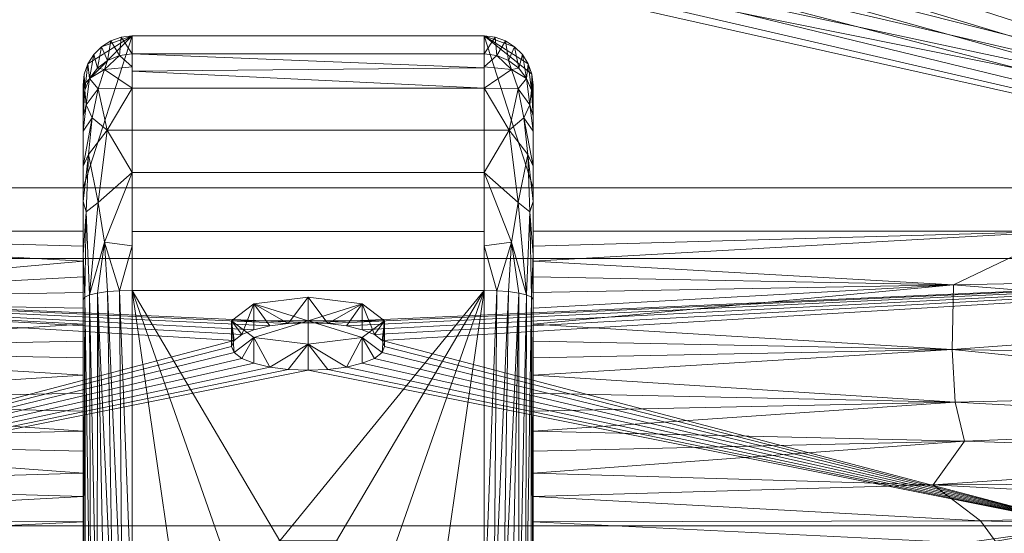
# Model space of a CAD drawing. Header units: millimetres. Extents: x -274 to 274, y -459 to -1.
# Tile 12 of 15: x -47 to 114, y -180 to -96. Entities that reach past the tile are written whole.
import ezdxf

# ---------------------------------------------------------------- set-up
doc = ezdxf.new("R2010")
doc.units = ezdxf.units.MM
doc.layers.add('M-520-M_DRAINAGE_FW', color=2, linetype='Continuous', lineweight=30)

# ---------------------------------------------------------------- blocks, each defined once
blk = doc.blocks.new('CCASF417-1010410F0 - Acacia E Semi insert basin 1-hole-3656-3D View 1')
at = {"layer": 'M-520-M_DRAINAGE_FW', "lineweight": 9}
mesh = blk.add_polyface(dxfattribs=at)
corners = [(268.5, -12, 59.99), (266.89, -8.11, 59.99), (263, -6.5, 59.99), (-263.02, -6.5, 59.99), (-266.9, -8.1, 59.99), (-268.5, -11.98, 59.99), (-268.5, -411, 59.99), (-262.81, -432.25, 59.99), (-247.25, -447.81, 59.99), (-226, -453.5, 59.99), (226, -453.5, 59.99), (247.25, -447.81, 59.99), (262.81, -432.25, 59.99), (268.5, -411, 59.99), (-235.44, -135.34, 59.99), (235.44, -135.34, 59.99), (241.9, -136.19, 59.99), (247.92, -138.68, 59.99), (253.1, -142.65, 59.99), (257.08, -147.83, 59.99), (259.58, -153.87, 59.99), (260.44, -160.34, 59.99), (260.44, -385.92, 59.99), (259.41, -394.34, 59.99), (256.38, -402.26, 59.99), (251.55, -409.23, 59.99), (245.17, -414.82, 59.99), (237.64, -418.72, 59.99), (229.4, -420.7, 59.99), (153.11, -427.92, 59.99), (76.61, -432.26, 59.99), (0, -433.71, 59.99), (-76.61, -432.26, 59.99), (-153.11, -427.92, 59.99), (-229.4, -420.7, 59.99), (-239.22, -418.09, 59.99), (-247.89, -412.77, 59.99), (-254.66, -405.18, 59.99), (-258.96, -395.97, 59.99), (-260.44, -385.92, 59.99), (-260.44, -160.34, 59.99), (-259.58, -153.87, 59.99), (-257.08, -147.83, 59.99), (-253.1, -142.65, 59.99), (-247.92, -138.68, 59.99), (-241.9, -136.19, 59.99), (0, -47.5, 59.99), (4.53, -48.1, 59.99), (8.75, -49.84, 59.99), (12.37, -52.63, 59.99), (15.16, -56.25, 59.99), (16.9, -60.47, 59.99), (17.5, -65, 59.99), (16.9, -69.53, 59.99), (15.16, -73.75, 59.99), (12.37, -77.37, 59.99), (8.75, -80.16, 59.99), (4.53, -81.9, 59.99), (0, -82.5, 59.99), (-4.53, -81.9, 59.99), (-8.75, -80.16, 59.99), (-12.37, -77.37, 59.99), (-15.16, -73.75, 59.99), (-16.9, -69.53, 59.99), (-17.5, -65, 59.99), (-16.9, -60.47, 59.99), (-15.16, -56.25, 59.99), (-12.37, -52.63, 59.99), (-8.75, -49.84, 59.99), (-4.53, -48.1, 59.99)]
mesh.append_faces([[corners[k] for k in face] for face in [(2, 0, 1)]], dxfattribs={"vtx0": -1})
mesh.append_faces([[corners[k] for k in face] for face in [(33, 9, 32), (63, 14, 62), (44, 5, 43), (23, 13, 22), (56, 15, 55), (51, 2, 50)]], dxfattribs={"vtx0": -1, "vtx1": -1})
mesh.append_faces([[corners[k] for k in face] for face in [(6, 38, 39), (6, 39, 40, 5), (3, 64, 65), (3, 65, 66), (14, 59, 60), (3, 69, 46), (12, 26, 27, 11), (13, 24, 25), (15, 53, 54)]], dxfattribs={"vtx0": -1, "vtx2": -1})
mesh.append_faces([[corners[k] for k in face] for face in [(14, 63, 64, 3), (2, 51, 52, 15)]], dxfattribs={"vtx0": -1, "vtx2": -1, "vtx3": -1})
mesh.append_faces([[corners[k] for k in face] for face in [(37, 38, 6), (41, 42, 5), (40, 41, 5), (33, 34, 9), (42, 43, 5), (44, 45, 5), (45, 14, 5), (60, 61, 14), (68, 69, 3), (67, 68, 3), (66, 67, 3), (61, 62, 14), (29, 30, 10), (30, 31, 10), (27, 28, 11), (23, 24, 13), (18, 19, 0), (20, 21, 0), (19, 20, 0), (57, 58, 15), (54, 55, 15), (49, 50, 2), (48, 49, 2), (47, 48, 2), (52, 53, 15), (16, 17, 0), (56, 57, 15), (17, 18, 0)]], dxfattribs={"vtx1": -1, "vtx2": -1})
mesh.append_faces([[corners[k] for k in face] for face in [(15, 16, 0, 2)]], dxfattribs={"vtx1": -1, "vtx2": -1, "vtx3": -1})
mesh.append_faces([[corners[k] for k in face] for face in [(36, 37, 6, 7), (8, 9, 34, 35), (31, 32, 9, 10), (35, 36, 7, 8), (58, 59, 14, 15), (28, 29, 10, 11), (25, 26, 12, 13), (21, 22, 13, 0), (46, 47, 2, 3)]], dxfattribs={"vtx1": -1, "vtx3": -1})
mesh.append_faces([[corners[k] for k in face] for face in [(3, 4, 5, 14)]], dxfattribs={"vtx2": -1, "vtx3": -1})
mesh = blk.add_polyface(dxfattribs=at)
corners = [(263, -7.81), (265.97, -9.03), (267.19, -12), (267.19, -411), (261.68, -431.6), (246.6, -446.68), (226, -452.19), (-226, -452.19), (-246.6, -446.68), (-261.68, -431.6), (-267.19, -411), (-267.19, -11.98), (-265.97, -9.03), (-263.02, -7.81), (-239, -350.49), (-237.04, -366.34), (-231.26, -381.24), (-222.03, -394.28), (-209.89, -404.68), (-195.59, -411.8), (-179.98, -415.21), (-60.07, -422.58), (60.07, -422.58), (179.98, -415.21), (195.59, -411.8), (209.89, -404.68), (222.03, -394.28), (231.26, -381.24), (237.04, -366.34), (239, -350.49), (239, -195.9), (236.79, -179.07), (230.29, -163.4), (219.96, -149.93), (206.5, -139.6), (190.82, -133.11), (174, -130.9), (36.74, -130.9), (36.74, -123.79), (212.71, -123.79), (212.97, -123.76), (213.21, -123.66), (213.42, -123.5), (213.58, -123.29), (213.68, -123.05), (213.71, -122.79), (213.71, -58.79), (212.89, -51.8), (210.46, -45.2), (206.56, -39.34), (201.4, -34.56), (195.27, -31.11), (188.5, -29.18), (94.55, -17.83), (0, -14.04), (-94.55, -17.83), (-188.5, -29.18), (-195.27, -31.11), (-201.4, -34.56), (-206.56, -39.34), (-210.46, -45.2), (-212.89, -51.8), (-213.71, -58.79), (-213.71, -122.79), (-213.68, -123.05), (-213.58, -123.29), (-213.42, -123.5), (-213.21, -123.66), (-212.97, -123.76), (-212.71, -123.79), (-36.74, -123.79), (-36.74, -130.9), (-174, -130.9), (-190.82, -133.11), (-206.5, -139.6), (-219.96, -149.93), (-230.29, -163.4), (-236.79, -179.07), (-239, -195.9)]
mesh.append_faces([[corners[k] for k in face] for face in [(72, 69, 70, 71)]], dxfattribs={"vtx0": -1})
mesh.append_faces([[corners[k] for k in face] for face in [(58, 13, 57), (61, 11, 60), (78, 11, 77), (17, 10, 16), (73, 69, 72), (53, 0, 52), (50, 0, 49)]], dxfattribs={"vtx0": -1, "vtx1": -1})
mesh.append_faces([[corners[k] for k in face] for face in [(11, 61, 62), (75, 64, 65), (74, 68, 69, 73), (13, 54, 55), (18, 7, 8, 17), (10, 15, 16), (7, 21, 22), (39, 35, 36), (2, 46, 47), (33, 44, 45, 32), (33, 43, 44), (54, 13, 0)]], dxfattribs={"vtx0": -1, "vtx2": -1})
mesh.append_faces([[corners[k] for k in face] for face in [(11, 62, 63, 76)]], dxfattribs={"vtx0": -1, "vtx2": -1, "vtx3": -1})
mesh.append_faces([[corners[k] for k in face] for face in [(66, 67, 75), (65, 66, 75), (58, 59, 13), (56, 57, 13), (55, 56, 13), (59, 60, 13), (76, 77, 11), (14, 15, 10), (9, 10, 17, 8), (20, 21, 7), (19, 20, 7), (18, 19, 7), (53, 54, 0), (51, 52, 0), (50, 51, 0), (47, 48, 2), (40, 41, 34), (42, 43, 33), (24, 25, 6), (23, 24, 6), (31, 32, 2), (29, 30, 3), (28, 29, 3), (4, 5, 26), (27, 28, 3)]], dxfattribs={"vtx1": -1, "vtx2": -1})
mesh.append_faces([[corners[k] for k in face] for face in [(48, 49, 0, 2), (45, 46, 2, 32)]], dxfattribs={"vtx1": -1, "vtx2": -1, "vtx3": -1})
mesh.append_faces([[corners[k] for k in face] for face in [(63, 64, 75, 76), (67, 68, 74, 75), (78, 14, 10, 11), (41, 42, 33, 34), (39, 40, 34, 35), (22, 23, 6, 7), (25, 26, 5, 6), (30, 31, 2, 3), (26, 27, 3, 4)]], dxfattribs={"vtx1": -1, "vtx3": -1})
mesh.append_faces([[corners[k] for k in face] for face in [(0, 1, 2)]], dxfattribs={"vtx2": -1})
mesh.append_faces([[corners[k] for k in face] for face in [(11, 12, 13, 60)]], dxfattribs={"vtx2": -1, "vtx3": -1})
mesh.append_faces([[corners[k] for k in face] for face in [(36, 37, 38, 39)]], dxfattribs={"vtx3": -1})
mesh = blk.add_polyface(dxfattribs=at)
corners = [(213.71, -58.79, 49.99), (213.71, -122.79, 49.99), (213.68, -123.05, 49.99), (213.58, -123.29, 49.99), (213.42, -123.5, 49.99), (213.21, -123.66, 49.99), (212.97, -123.76, 49.99), (212.71, -123.79, 49.99), (-212.71, -123.79, 49.99), (-212.97, -123.76, 49.99), (-213.21, -123.66, 49.99), (-213.42, -123.5, 49.99), (-213.58, -123.29, 49.99), (-213.68, -123.05, 49.99), (-213.71, -122.79, 49.99), (-213.71, -58.79, 49.99), (-212.89, -51.8, 49.99), (-210.46, -45.2, 49.99), (-206.56, -39.34, 49.99), (-201.4, -34.56, 49.99), (-195.27, -31.11, 49.99), (-188.5, -29.18, 49.99), (-94.55, -17.83, 49.99), (0, -14.04, 49.99), (94.55, -17.83, 49.99), (188.5, -29.18, 49.99), (195.27, -31.11, 49.99), (201.4, -34.56, 49.99), (206.56, -39.34, 49.99), (210.46, -45.2, 49.99), (212.89, -51.8, 49.99), (0, -82.5, 49.99), (4.53, -81.9, 49.99), (8.75, -80.16, 49.99), (12.37, -77.37, 49.99), (15.16, -73.75, 49.99), (16.9, -69.53, 49.99), (17.5, -65, 49.99), (16.9, -60.47, 49.99), (15.16, -56.25, 49.99), (12.37, -52.63, 49.99), (8.75, -49.84, 49.99), (4.53, -48.1, 49.99), (0, -47.5, 49.99), (-4.53, -48.1, 49.99), (-8.75, -49.84, 49.99), (-12.37, -52.63, 49.99), (-15.16, -56.25, 49.99), (-16.9, -60.47, 49.99), (-17.5, -65, 49.99), (-16.9, -69.53, 49.99), (-15.16, -73.75, 49.99), (-12.37, -77.37, 49.99), (-8.75, -80.16, 49.99), (-4.53, -81.9, 49.99)]
mesh.append_faces([[corners[k] for k in face] for face in [(14, 11, 12, 13)]], dxfattribs={"vtx0": -1})
mesh.append_faces([[corners[k] for k in face] for face in [(33, 7, 32), (35, 7, 34), (50, 22, 49), (42, 23, 41), (48, 22, 47)]], dxfattribs={"vtx0": -1, "vtx1": -1})
mesh.append_faces([[corners[k] for k in face] for face in [(14, 10, 11), (8, 53, 54), (8, 54, 31), (8, 51, 52), (8, 52, 53), (24, 37, 38), (24, 38, 39), (23, 45, 46, 22), (8, 21, 22), (23, 44, 45), (15, 20, 21), (23, 43, 44)]], dxfattribs={"vtx0": -1, "vtx2": -1})
mesh.append_faces([[corners[k] for k in face] for face in [(8, 14, 15, 21), (22, 50, 51, 8)]], dxfattribs={"vtx0": -1, "vtx2": -1, "vtx3": -1})
mesh.append_faces([[corners[k] for k in face] for face in [(1, 3, 4, 5), (1, 5, 6, 7), (15, 18, 19, 20)]], dxfattribs={"vtx0": -1, "vtx3": -1})
mesh.append_faces([[corners[k] for k in face] for face in [(36, 37, 24), (33, 34, 7), (9, 10, 14, 8), (39, 40, 24), (27, 28, 0, 26), (24, 25, 7), (25, 26, 0), (42, 43, 23), (46, 47, 22), (48, 49, 22)]], dxfattribs={"vtx1": -1, "vtx2": -1})
mesh.append_faces([[corners[k] for k in face] for face in [(0, 1, 7, 25), (35, 36, 24, 7)]], dxfattribs={"vtx1": -1, "vtx2": -1, "vtx3": -1})
mesh.append_faces([[corners[k] for k in face] for face in [(31, 32, 7, 8), (40, 41, 23, 24)]], dxfattribs={"vtx1": -1, "vtx3": -1})
mesh.append_faces([[corners[k] for k in face] for face in [(1, 2, 3), (29, 30, 0, 28)]], dxfattribs={"vtx2": -1})
mesh.append_faces([[corners[k] for k in face] for face in [(15, 16, 17, 18)]], dxfattribs={"vtx3": -1})
mesh = blk.add_polyface(dxfattribs=at)
corners = [(-28.74, -101.93, -63.38), (-30.81, -102.21, -63.36), (-32.74, -103, -63.33), (-34.4, -104.27, -63.27), (-35.67, -105.93, -63.19), (-36.47, -107.86, -63.1), (-36.74, -109.93, -63.01), (-36.74, -107.02), (-36.54, -105.24), (-35.95, -103.54), (-34.99, -102.03), (-33.73, -100.76), (-32.21, -99.8), (-30.52, -99.21), (-28.74, -99.01)]
mesh.append_faces([[corners[k] for k in face] for face in [(6, 8, 5), (3, 11, 2), (11, 3, 10)]], dxfattribs={"vtx0": -1, "vtx1": -1})
mesh.append_faces([[corners[k] for k in face] for face in [(5, 8, 9), (4, 9, 10), (9, 4, 5), (10, 3, 4), (2, 11, 12), (12, 1, 2)]], dxfattribs={"vtx0": -1, "vtx2": -1})
mesh.append_faces([[corners[k] for k in face] for face in [(7, 8, 6), (14, 0, 13)]], dxfattribs={"vtx1": -1})
mesh.append_faces([[corners[k] for k in face] for face in [(12, 13, 1), (0, 1, 13)]], dxfattribs={"vtx1": -1, "vtx2": -1})
mesh = blk.add_polyface(dxfattribs=at)
corners = [(-36.74, -123.79), (36.74, -123.79), (36.74, -107.02), (36.54, -105.24), (35.95, -103.54), (34.99, -102.03), (33.73, -100.76), (32.21, -99.8), (30.52, -99.21), (28.74, -99.01), (-28.74, -99.01), (-30.52, -99.21), (-32.21, -99.8), (-33.73, -100.76), (-34.99, -102.03), (-35.95, -103.54), (-36.54, -105.24), (-36.74, -107.02)]
mesh.append_faces([[corners[k] for k in face] for face in [(10, 17, 0)]], dxfattribs={"vtx0": -1, "vtx2": -1})
mesh.append_faces([[corners[k] for k in face] for face in [(10, 13, 14, 15), (10, 15, 16, 17)]], dxfattribs={"vtx0": -1, "vtx3": -1})
mesh.append_faces([[corners[k] for k in face] for face in [(5, 6, 9, 4), (2, 3, 9, 1), (3, 4, 9)]], dxfattribs={"vtx1": -1, "vtx2": -1})
mesh.append_faces([[corners[k] for k in face] for face in [(9, 10, 0, 1)]], dxfattribs={"vtx1": -1, "vtx3": -1})
mesh.append_faces([[corners[k] for k in face] for face in [(7, 8, 9, 6)]], dxfattribs={"vtx2": -1})
mesh.append_faces([[corners[k] for k in face] for face in [(10, 11, 12, 13)]], dxfattribs={"vtx3": -1})
mesh = blk.add_polyface(dxfattribs=at)
corners = [(28.74, -101.93, -63.38), (-28.74, -101.93, -63.38), (-28.74, -99.01), (28.74, -99.01)]
mesh.append_faces([[corners[k] for k in face] for face in [(3, 0, 1, 2)]])
mesh = blk.add_polyface(dxfattribs=at)
corners = [(36.74, -109.93, -63.01), (36.47, -107.86, -63.1), (35.67, -105.93, -63.19), (34.4, -104.27, -63.27), (32.74, -103, -63.33), (30.81, -102.21, -63.36), (28.74, -101.93, -63.38), (28.74, -99.01), (30.52, -99.21), (32.21, -99.8), (33.73, -100.76), (34.99, -102.03), (35.95, -103.54), (36.54, -105.24), (36.74, -107.02)]
mesh.append_faces([[corners[k] for k in face] for face in [(0, 13, 14)]], dxfattribs={"vtx0": -1})
mesh.append_faces([[corners[k] for k in face] for face in [(6, 8, 5), (4, 10, 3), (10, 4, 9), (3, 11, 2), (11, 3, 10)]], dxfattribs={"vtx0": -1, "vtx1": -1})
mesh.append_faces([[corners[k] for k in face] for face in [(5, 8, 9), (2, 11, 12), (1, 12, 13)]], dxfattribs={"vtx0": -1, "vtx2": -1})
mesh.append_faces([[corners[k] for k in face] for face in [(4, 5, 9), (1, 2, 12), (0, 1, 13)]], dxfattribs={"vtx1": -1, "vtx2": -1})
mesh.append_faces([[corners[k] for k in face] for face in [(6, 7, 8)]], dxfattribs={"vtx2": -1})
mesh = blk.add_polyface(dxfattribs=at)
corners = [(-36.74, -142.02, -99.87), (-36.74, -126.01, -92.96), (-36.74, -114.57, -79.81), (-36.74, -109.93, -63.01), (-36.47, -107.86, -63.1), (-35.67, -105.93, -63.19), (-34.4, -104.27, -63.27), (-32.74, -103, -63.33), (-30.81, -102.21, -63.36), (-28.74, -101.93, -63.38), (-28.74, -107.52, -83.6), (-28.74, -121.29, -99.42), (-28.74, -140.55, -107.74), (-30.81, -140.6, -107.47), (-32.74, -140.75, -106.68), (-34.4, -140.98, -105.43), (-35.67, -141.28, -103.8), (-36.47, -141.64, -101.91), (-34.29, -126.19, -99.96), (-34.29, -107.65, -78.68), (-28.74, -133.27, -104.59), (-28.74, -104.05, -71.02), (-36.74, -134.73, -96.73), (-36.74, -112.04, -70.66), (-33.22, -132.7, -104.1), (-33.22, -104.46, -71.65), (-32.83, -114.37, -91.54), (-36.21, -127.73, -97.53), (-35.86, -118.37, -91.12), (-36.21, -110.28, -77.48), (-35.25, -112.35, -85.17), (-28.74, -114.41, -91.51), (-36.74, -120.29, -86.39)]
mesh.append_faces([[corners[k] for k in face] for face in [(10, 25, 21), (20, 24, 11), (6, 25, 5), (15, 24, 14), (8, 25, 7)]], dxfattribs={"vtx0": -1, "vtx1": -1})
mesh.append_faces([[corners[k] for k in face] for face in [(18, 27, 28), (27, 17, 22), (11, 18, 26), (5, 25, 19), (2, 29, 30), (27, 18, 16), (16, 18, 24), (26, 28, 30), (26, 19, 10), (27, 1, 28), (13, 24, 20), (11, 24, 18), (29, 5, 19), (25, 8, 21), (19, 25, 10), (28, 26, 18), (4, 29, 23), (30, 29, 19), (26, 30, 19), (28, 32, 30)]], dxfattribs={"vtx0": -1, "vtx1": -1, "vtx2": -1})
mesh.append_faces([[corners[k] for k in face] for face in [(27, 22, 1), (24, 15, 16), (30, 32, 2), (26, 10, 31), (28, 1, 32)]], dxfattribs={"vtx0": -1, "vtx2": -1})
mesh.append_faces([[corners[k] for k in face] for face in [(13, 14, 24), (4, 5, 29), (2, 23, 29), (6, 7, 25), (16, 17, 27), (31, 11, 26)]], dxfattribs={"vtx1": -1, "vtx2": -1})
mesh.append_faces([[corners[k] for k in face] for face in [(23, 3, 4), (17, 0, 22), (20, 12, 13), (8, 9, 21)]], dxfattribs={"vtx2": -1})
mesh = blk.add_polyface(dxfattribs=at)
corners = [(28.74, -140.55, -107.74), (-28.74, -140.55, -107.74), (-28.74, -121.29, -99.42), (-28.74, -107.52, -83.6), (-28.74, -101.93, -63.38), (28.74, -101.93, -63.38), (28.74, -107.52, -83.6), (28.74, -121.29, -99.42), (-28.74, -130.92, -103.58), (28.74, -130.92, -103.58), (-28.74, -114.41, -91.51), (28.74, -114.41, -91.51), (28.74, -104.21, -71.63), (-28.74, -104.73, -73.49)]
mesh.append_faces([[corners[k] for k in face] for face in [(4, 12, 13), (6, 13, 12)]], dxfattribs={"vtx0": -1, "vtx1": -1})
mesh.append_faces([[corners[k] for k in face] for face in [(3, 13, 6)]], dxfattribs={"vtx1": -1, "vtx2": -1})
mesh.append_faces([[corners[k] for k in face] for face in [(7, 9, 8, 2), (11, 7, 2, 10), (10, 3, 6, 11)]], dxfattribs={"vtx1": -1, "vtx3": -1})
mesh.append_faces([[corners[k] for k in face] for face in [(4, 5, 12)]], dxfattribs={"vtx2": -1})
mesh.append_faces([[corners[k] for k in face] for face in [(9, 0, 1, 8)]], dxfattribs={"vtx3": -1})
mesh = blk.add_polyface(dxfattribs=at)
corners = [(36.74, -142.02, -99.87), (36.47, -141.64, -101.91), (35.67, -141.28, -103.8), (34.4, -140.98, -105.43), (32.74, -140.75, -106.68), (30.81, -140.6, -107.47), (28.74, -140.55, -107.74), (28.74, -121.29, -99.42), (28.74, -107.52, -83.6), (28.74, -101.93, -63.38), (30.81, -102.21, -63.36), (32.74, -103, -63.33), (34.4, -104.27, -63.27), (35.67, -105.93, -63.19), (36.47, -107.86, -63.1), (36.74, -109.93, -63.01), (36.74, -114.57, -79.81), (36.74, -126.01, -92.96), (34.29, -126.19, -99.96), (34.29, -107.65, -78.68), (28.74, -133.27, -104.59), (28.74, -104.05, -71.02), (36.74, -134.73, -96.73), (36.74, -112.04, -70.66), (33.22, -132.7, -104.1), (33.22, -104.46, -71.65), (32.83, -114.37, -91.54), (36.21, -127.73, -97.53), (35.86, -118.37, -91.12), (36.21, -110.28, -77.48), (35.25, -112.35, -85.17), (28.74, -114.41, -91.51), (36.74, -120.29, -86.39)]
mesh.append_faces([[corners[k] for k in face] for face in [(12, 25, 11), (5, 24, 4), (13, 25, 12), (21, 25, 8), (16, 29, 23), (7, 24, 20), (32, 30, 16), (8, 26, 31)]], dxfattribs={"vtx0": -1, "vtx1": -1})
mesh.append_faces([[corners[k] for k in face] for face in [(17, 27, 28), (18, 24, 7), (20, 24, 5), (2, 24, 18), (7, 26, 18), (30, 26, 19), (26, 8, 19), (28, 18, 26), (8, 25, 19), (29, 14, 23), (27, 2, 18), (29, 30, 19), (13, 19, 25), (10, 25, 21), (1, 27, 22), (27, 18, 28), (30, 32, 28), (29, 19, 13), (16, 30, 29), (26, 30, 28)]], dxfattribs={"vtx0": -1, "vtx1": -1, "vtx2": -1})
mesh.append_faces([[corners[k] for k in face] for face in [(26, 7, 31)]], dxfattribs={"vtx0": -1, "vtx2": -1})
mesh.append_faces([[corners[k] for k in face] for face in [(13, 14, 29), (3, 4, 24), (1, 2, 27), (2, 3, 24), (17, 22, 27), (10, 11, 25), (32, 17, 28)]], dxfattribs={"vtx1": -1, "vtx2": -1})
mesh.append_faces([[corners[k] for k in face] for face in [(21, 9, 10), (14, 15, 23), (22, 0, 1), (5, 6, 20)]], dxfattribs={"vtx2": -1})
mesh = blk.add_polyface(dxfattribs=at)
corners = [(-36.74, -109.93, -63.01), (-36.74, -114.57, -79.81), (-36.74, -126.01, -92.96), (-36.74, -142.02, -99.87), (-36.74, -206.45, -111.89), (-36.74, -203.25, -97.97), (-36.74, -200.48, -83.96), (-36.74, -193.9, -83.96), (-36.74, -188.24, -83.2), (-36.74, -183, -80.96), (-36.74, -178.32, -77.69), (-36.74, -174.19, -73.86), (-36.74, -170.36, -69.59), (-36.74, -166.79, -65.07), (-36.74, -163.51, -60.48), (-36.74, -160.29, -55.64), (-36.74, -157.32, -50.87), (-36.74, -154.37, -45.92), (-36.74, -151.54, -40.96), (-36.74, -148.82, -35.99), (-36.74, -146.07, -30.84), (-36.74, -143.47, -25.84), (-36.74, -140.91, -20.78), (-36.74, -138.33, -15.57), (-36.74, -135.8, -10.36), (-36.74, -133.34, -5.19), (-36.74, -130.9), (-36.74, -123.79), (-36.74, -107.02)]
mesh.append_faces([[corners[k] for k in face] for face in [(10, 3, 9), (18, 0, 17)]], dxfattribs={"vtx0": -1, "vtx1": -1})
mesh.append_faces([[corners[k] for k in face] for face in [(3, 10, 11), (2, 14, 15, 1), (1, 15, 16, 0), (3, 13, 14, 2), (8, 4, 5, 7), (0, 22, 23, 28), (0, 18, 19), (0, 21, 22)]], dxfattribs={"vtx0": -1, "vtx2": -1})
mesh.append_faces([[corners[k] for k in face] for face in [(26, 27, 25)]], dxfattribs={"vtx1": -1})
mesh.append_faces([[corners[k] for k in face] for face in [(12, 13, 3), (16, 17, 0), (11, 12, 3), (23, 24, 28), (19, 20, 0), (20, 21, 0)]], dxfattribs={"vtx1": -1, "vtx2": -1})
mesh.append_faces([[corners[k] for k in face] for face in [(8, 9, 3, 4), (24, 25, 27, 28)]], dxfattribs={"vtx1": -1, "vtx3": -1})
mesh.append_faces([[corners[k] for k in face] for face in [(5, 6, 7)]], dxfattribs={"vtx2": -1})
mesh = blk.add_polyface(dxfattribs=at)
corners = [(36.74, -142.02, -99.87), (36.74, -126.01, -92.96), (36.74, -114.57, -79.81), (36.74, -109.93, -63.01), (36.74, -107.02), (36.74, -123.79), (36.74, -130.9), (36.74, -133.34, -5.19), (36.74, -135.8, -10.36), (36.74, -138.33, -15.57), (36.74, -140.91, -20.78), (36.74, -143.47, -25.84), (36.74, -146.07, -30.84), (36.74, -148.82, -35.99), (36.74, -151.54, -40.96), (36.74, -154.37, -45.92), (36.74, -157.32, -50.87), (36.74, -160.29, -55.64), (36.74, -163.51, -60.48), (36.74, -166.79, -65.07), (36.74, -170.36, -69.59), (36.74, -174.19, -73.86), (36.74, -178.32, -77.69), (36.74, -183, -80.96), (36.74, -188.24, -83.2), (36.74, -193.9, -83.96), (36.74, -200.48, -83.96), (36.74, -203.25, -97.97), (36.74, -206.45, -111.89)]
mesh.append_faces([[corners[k] for k in face] for face in [(22, 0, 21), (14, 3, 13), (12, 3, 11), (11, 3, 10)]], dxfattribs={"vtx0": -1, "vtx1": -1})
mesh.append_faces([[corners[k] for k in face] for face in [(0, 22, 23), (0, 23, 24, 28), (0, 20, 21), (4, 8, 9, 3), (3, 9, 10), (5, 7, 8, 4)]], dxfattribs={"vtx0": -1, "vtx2": -1})
mesh.append_faces([[corners[k] for k in face] for face in [(26, 27, 25)]], dxfattribs={"vtx1": -1})
mesh.append_faces([[corners[k] for k in face] for face in [(19, 20, 0), (15, 16, 3), (14, 15, 3), (12, 13, 3)]], dxfattribs={"vtx1": -1, "vtx2": -1})
mesh.append_faces([[corners[k] for k in face] for face in [(27, 28, 24, 25), (17, 18, 1, 2), (16, 17, 2, 3), (18, 19, 0, 1)]], dxfattribs={"vtx1": -1, "vtx3": -1})
mesh.append_faces([[corners[k] for k in face] for face in [(5, 6, 7)]], dxfattribs={"vtx2": -1})
mesh = blk.add_polyface(dxfattribs=at)
corners = [(-212.71, -123.79, 49.99), (212.71, -123.79, 49.99), (212.71, -123.79), (36.74, -123.79), (-36.74, -123.79), (-212.71, -123.79)]
mesh.append_faces([[corners[k] for k in face] for face in [(0, 1, 4, 5), (3, 4, 1, 2)]], dxfattribs={"vtx1": -1})
mesh = blk.add_polyface(dxfattribs=at)
corners = [(174, -130.9), (174, -138.29, -15.49), (174, -145.11, -29.01), (174, -151.39, -40.68), (174, -157.17, -50.63), (174, -162.49, -58.99), (174, -167.41, -65.89), (174, -171.95, -71.45), (174, -176.18, -75.81), (174, -180.11, -79.08), (174, -183.81, -81.41), (174, -187.31, -82.91), (174, -190.66, -83.72), (174, -193.9, -83.96), (36.74, -193.9, -83.96), (36.74, -188.24, -83.2), (36.74, -183, -80.96), (36.74, -178.32, -77.69), (36.74, -174.19, -73.86), (36.74, -170.36, -69.59), (36.74, -166.79, -65.07), (36.74, -163.51, -60.48), (36.74, -160.29, -55.64), (36.74, -157.32, -50.87), (36.74, -154.37, -45.92), (36.74, -151.54, -40.96), (36.74, -148.82, -35.99), (36.74, -146.07, -30.84), (36.74, -143.47, -25.84), (36.74, -140.91, -20.78), (36.74, -138.33, -15.57), (36.74, -135.8, -10.36), (36.74, -133.34, -5.19), (36.74, -130.9), (123.74, -130.9), (105.41, -139.63, -18.21), (105.18, -150.19, -38.52), (105.65, -158.82, -53.31), (107.2, -165.17, -62.86), (102.04, -172.3, -71.84), (100.48, -185.58, -82.26), (87, -193.9, -83.96), (109.79, -178.18, -77.57), (107.68, -189.16, -83.43), (112.62, -182.02, -80.37), (-174, -193.9, -83.96), (-174, -190.66, -83.72), (-174, -187.31, -82.91), (-174, -183.81, -81.41), (-174, -180.11, -79.08), (-174, -176.18, -75.81), (-174, -171.95, -71.45), (-174, -167.41, -65.89), (-174, -162.49, -58.99), (-174, -157.17, -50.63), (-174, -151.39, -40.68), (-174, -145.11, -29.01), (-174, -138.29, -15.49), (-174, -130.9), (-36.74, -130.9), (-36.74, -133.34, -5.19), (-36.74, -135.8, -10.36), (-36.74, -138.33, -15.57), (-36.74, -140.91, -20.78), (-36.74, -143.47, -25.84), (-36.74, -146.07, -30.84), (-36.74, -148.82, -35.99), (-36.74, -151.54, -40.96), (-36.74, -154.37, -45.92), (-36.74, -157.32, -50.87), (-36.74, -160.29, -55.64), (-36.74, -163.51, -60.48), (-36.74, -166.79, -65.07), (-36.74, -170.36, -69.59), (-36.74, -174.19, -73.86), (-36.74, -178.32, -77.69), (-36.74, -183, -80.96), (-36.74, -188.24, -83.2), (-36.74, -193.9, -83.96), (-123.74, -130.9), (-108.12, -142.2, -23.34), (-105.18, -150.19, -38.52), (-105.65, -158.82, -53.31), (-107.2, -165.17, -62.86), (-102.04, -172.3, -71.84), (-100.48, -185.58, -82.26), (-87, -193.9, -83.96), (-109.79, -178.18, -77.57), (-107.68, -189.16, -83.43), (-112.62, -182.02, -80.37)]
mesh.append_faces([[corners[k] for k in face] for face in [(8, 39, 7), (3, 36, 2), (11, 40, 10), (12, 43, 11), (22, 37, 21), (32, 34, 31), (31, 35, 30), (29, 35, 28), (23, 37, 22), (25, 36, 24), (10, 44, 9), (30, 35, 29), (26, 36, 25), (28, 35, 27), (72, 83, 71), (86, 88, 78), (48, 85, 47), (49, 89, 48), (78, 88, 77), (52, 84, 51), (71, 82, 70), (51, 84, 50), (64, 80, 63), (65, 80, 64), (63, 80, 62), (70, 82, 69)]], dxfattribs={"vtx0": -1, "vtx1": -1})
mesh.append_faces([[corners[k] for k in face] for face in [(43, 12, 41), (40, 43, 15), (42, 9, 44), (44, 10, 40), (17, 42, 44), (6, 39, 38), (8, 42, 39), (44, 40, 16), (42, 18, 39), (38, 39, 19), (37, 38, 21), (35, 31, 34), (2, 36, 35), (35, 34, 1), (11, 43, 40), (37, 24, 36), (5, 38, 37), (27, 35, 36), (36, 4, 37), (75, 89, 87), (87, 89, 49), (71, 83, 82), (85, 88, 47), (74, 87, 84), (48, 89, 85), (50, 84, 87), (85, 77, 88), (52, 83, 84), (46, 88, 86), (68, 82, 81), (83, 53, 82), (73, 84, 83), (85, 89, 76), (81, 80, 65), (54, 81, 82), (80, 81, 56), (79, 80, 57), (80, 79, 61)]], dxfattribs={"vtx0": -1, "vtx1": -1, "vtx2": -1})
mesh.append_faces([[corners[k] for k in face] for face in [(40, 15, 16), (35, 1, 2), (36, 3, 4), (38, 5, 6), (42, 17, 18), (37, 4, 5), (36, 26, 27), (84, 73, 74), (87, 49, 50), (83, 52, 53), (85, 76, 77), (80, 56, 57), (80, 61, 62), (82, 53, 54), (79, 60, 61), (88, 46, 47)]], dxfattribs={"vtx0": -1, "vtx2": -1})
mesh.append_faces([[corners[k] for k in face] for face in [(8, 9, 42), (14, 15, 43), (6, 7, 39), (18, 19, 39), (19, 20, 38), (20, 21, 38), (23, 24, 37), (41, 14, 43), (16, 17, 44), (75, 76, 89), (72, 73, 83), (55, 56, 81), (65, 66, 81), (68, 69, 82), (54, 55, 81), (67, 68, 81), (66, 67, 81), (74, 75, 87)]], dxfattribs={"vtx1": -1, "vtx2": -1})
mesh.append_faces([[corners[k] for k in face] for face in [(12, 13, 41), (32, 33, 34), (34, 0, 1), (86, 45, 46), (57, 58, 79), (79, 59, 60)]], dxfattribs={"vtx2": -1})
mesh = blk.add_polyface(dxfattribs=at)
corners = [(-127.11, -178.98, -73.54), (127.11, -178.98, -73.54), (235.44, -135.34, 59.99), (-235.44, -135.34, 59.99), (0, -153.58, 4.17), (-3.24, -153.45, 4.57), (-6.25, -153.06, 5.76), (-8.84, -152.45, 7.65), (-10.83, -151.64, 10.11), (-12.07, -150.71, 12.97), (-12.5, -149.7, 16.05), (-12.07, -148.7, 19.12), (-10.83, -147.76, 21.99), (-8.84, -146.96, 24.45), (-6.25, -146.34, 26.34), (-3.24, -145.95, 27.52), (0, -145.82, 27.93), (3.24, -145.95, 27.52), (6.25, -146.34, 26.34), (8.84, -146.96, 24.45), (10.83, -147.76, 21.99), (12.07, -148.7, 19.12), (12.5, -149.7, 16.05), (12.07, -150.71, 12.97), (10.83, -151.64, 10.11), (8.84, -152.45, 7.65), (6.25, -153.06, 5.76), (3.24, -153.45, 4.57)]
mesh.append_faces([[corners[k] for k in face] for face in [(12, 3, 11), (10, 0, 9), (1, 4, 0), (20, 2, 19), (25, 1, 24), (4, 1, 27)]], dxfattribs={"vtx0": -1, "vtx1": -1})
mesh.append_faces([[corners[k] for k in face] for face in [(11, 3, 0), (3, 14, 15), (3, 12, 13), (3, 13, 14), (0, 6, 7), (0, 4, 5), (0, 5, 6), (2, 16, 17), (2, 17, 18), (2, 20, 21), (21, 1, 2), (1, 25, 26), (1, 26, 27), (1, 22, 23), (1, 21, 22)]], dxfattribs={"vtx0": -1, "vtx2": -1})
mesh.append_faces([[corners[k] for k in face] for face in [(10, 11, 0), (15, 16, 3), (8, 9, 0), (7, 8, 0), (18, 19, 2), (2, 3, 16), (23, 24, 1)]], dxfattribs={"vtx1": -1, "vtx2": -1})
mesh = blk.add_polyface(dxfattribs=at)
corners = [(-36.74, -142.02, -99.87), (-36.47, -141.64, -101.91), (-35.67, -141.28, -103.8), (-34.4, -140.98, -105.43), (-32.74, -140.75, -106.68), (-30.81, -140.6, -107.47), (-28.74, -140.55, -107.74), (-28.74, -194.16, -117.73), (-30.34, -196.08, -117.93), (-31.83, -198.09, -117.83), (-33.19, -200.16, -117.47), (-34.42, -202.25, -116.83), (-35.49, -204.29, -115.85), (-36.36, -206.05, -114.27), (-36.74, -206.45, -111.89)]
mesh.append_faces([[corners[k] for k in face] for face in [(14, 1, 13), (13, 1, 12), (9, 4, 8)]], dxfattribs={"vtx0": -1, "vtx1": -1})
mesh.append_faces([[corners[k] for k in face] for face in [(2, 11, 12), (3, 10, 11)]], dxfattribs={"vtx0": -1, "vtx2": -1})
mesh.append_faces([[corners[k] for k in face] for face in [(0, 1, 14)]], dxfattribs={"vtx1": -1})
mesh.append_faces([[corners[k] for k in face] for face in [(1, 2, 12), (2, 3, 11), (3, 4, 9), (4, 5, 8), (9, 10, 3), (7, 8, 5)]], dxfattribs={"vtx1": -1, "vtx2": -1})
mesh.append_faces([[corners[k] for k in face] for face in [(5, 6, 7)]], dxfattribs={"vtx2": -1})
mesh = blk.add_polyface(dxfattribs=at)
corners = [(-28.74, -140.55, -107.74), (28.74, -140.55, -107.74), (28.74, -194.16, -117.73), (21.87, -188.01, -116.59), (13.68, -183.67, -115.78), (4.66, -181.43, -115.36), (-4.64, -181.42, -115.36), (-13.66, -183.67, -115.78), (-21.86, -188.01, -116.58), (-28.74, -194.16, -117.73)]
mesh.append_faces([[corners[k] for k in face] for face in [(7, 0, 6), (1, 6, 0), (5, 1, 4)]], dxfattribs={"vtx0": -1, "vtx1": -1})
mesh.append_faces([[corners[k] for k in face] for face in [(0, 7, 8)]], dxfattribs={"vtx0": -1, "vtx2": -1})
mesh.append_faces([[corners[k] for k in face] for face in [(2, 3, 1)]], dxfattribs={"vtx1": -1})
mesh.append_faces([[corners[k] for k in face] for face in [(3, 4, 1), (5, 6, 1)]], dxfattribs={"vtx1": -1, "vtx2": -1})
mesh.append_faces([[corners[k] for k in face] for face in [(8, 9, 0)]], dxfattribs={"vtx2": -1})
mesh = blk.add_polyface(dxfattribs=at)
corners = [(28.74, -140.55, -107.74), (30.81, -140.6, -107.47), (32.74, -140.75, -106.68), (34.4, -140.98, -105.43), (35.67, -141.28, -103.8), (36.47, -141.64, -101.91), (36.74, -142.02, -99.87), (36.74, -206.45, -111.89), (36.36, -206.05, -114.27), (35.49, -204.29, -115.85), (34.42, -202.25, -116.83), (33.19, -200.16, -117.47), (31.83, -198.09, -117.83), (30.34, -196.08, -117.93), (28.74, -194.16, -117.73)]
mesh.append_faces([[corners[k] for k in face] for face in [(13, 2, 12), (10, 4, 9)]], dxfattribs={"vtx0": -1, "vtx1": -1})
mesh.append_faces([[corners[k] for k in face] for face in [(3, 11, 12), (12, 2, 3), (3, 10, 11)]], dxfattribs={"vtx0": -1, "vtx2": -1})
mesh.append_faces([[corners[k] for k in face] for face in [(0, 1, 14)]], dxfattribs={"vtx1": -1})
mesh.append_faces([[corners[k] for k in face] for face in [(1, 2, 13), (13, 14, 1), (3, 4, 10), (4, 5, 9), (8, 9, 5), (7, 8, 5)]], dxfattribs={"vtx1": -1, "vtx2": -1})
mesh.append_faces([[corners[k] for k in face] for face in [(5, 6, 7)]], dxfattribs={"vtx2": -1})
mesh = blk.add_polyface(dxfattribs=at)
corners = [(0, -149.35, 2.79), (0, -145.49, 14.68), (0, -141.63, 26.57), (-8.84, -142.76, 23.08), (-12.5, -145.49, 14.68), (-8.84, -148.22, 6.27)]
mesh.append_faces([[corners[k] for k in face] for face in [(3, 1, 2)]], dxfattribs={"vtx0": -1})
mesh.append_faces([[corners[k] for k in face] for face in [(5, 1, 4)]], dxfattribs={"vtx0": -1, "vtx1": -1})
mesh.append_faces([[corners[k] for k in face] for face in [(1, 3, 4)]], dxfattribs={"vtx0": -1, "vtx2": -1})
mesh.append_faces([[corners[k] for k in face] for face in [(0, 1, 5)]], dxfattribs={"vtx1": -1})
mesh = blk.add_polyface(dxfattribs=at)
corners = [(0, -149.35, 2.79), (-8.84, -148.22, 6.27), (-12.5, -145.49, 14.68), (-8.84, -142.76, 23.08), (0, -141.63, 26.57), (0, -145.82, 27.93), (-3.24, -145.95, 27.52), (-6.25, -146.34, 26.34), (-8.84, -146.96, 24.45), (-10.83, -147.76, 21.99), (-12.07, -148.7, 19.12), (-12.5, -149.7, 16.05), (-12.07, -150.71, 12.97), (-10.83, -151.64, 10.11), (-8.84, -152.45, 7.65), (-6.25, -153.06, 5.76), (-3.24, -153.45, 4.57), (0, -153.58, 4.17)]
mesh.append_faces([[corners[k] for k in face] for face in [(6, 4, 5)]], dxfattribs={"vtx0": -1})
mesh.append_faces([[corners[k] for k in face] for face in [(7, 3, 6), (4, 6, 3), (9, 3, 8), (3, 9, 2), (13, 1, 12), (14, 1, 13)]], dxfattribs={"vtx0": -1, "vtx1": -1})
mesh.append_faces([[corners[k] for k in face] for face in [(3, 7, 8), (1, 14, 15)]], dxfattribs={"vtx0": -1, "vtx2": -1})
mesh.append_faces([[corners[k] for k in face] for face in [(17, 0, 16)]], dxfattribs={"vtx1": -1})
mesh.append_faces([[corners[k] for k in face] for face in [(9, 10, 2), (10, 11, 2), (11, 12, 2), (1, 2, 12), (0, 1, 15), (15, 16, 0)]], dxfattribs={"vtx1": -1, "vtx2": -1})
mesh = blk.add_polyface(dxfattribs=at)
corners = [(0, -145.49, 14.68), (0, -149.35, 2.79), (8.84, -148.22, 6.27), (12.5, -145.49, 14.68), (8.84, -142.76, 23.08), (0, -141.63, 26.57)]
mesh.append_faces([[corners[k] for k in face] for face in [(0, 4, 5)]], dxfattribs={"vtx0": -1})
mesh.append_faces([[corners[k] for k in face] for face in [(4, 0, 3)]], dxfattribs={"vtx0": -1, "vtx1": -1})
mesh.append_faces([[corners[k] for k in face] for face in [(0, 2, 3)]], dxfattribs={"vtx0": -1, "vtx2": -1})
mesh.append_faces([[corners[k] for k in face] for face in [(0, 1, 2)]], dxfattribs={"vtx2": -1})
mesh = blk.add_polyface(dxfattribs=at)
corners = [(0, -141.63, 26.57), (8.84, -142.76, 23.08), (12.5, -145.49, 14.68), (8.84, -148.22, 6.27), (0, -149.35, 2.79), (0, -153.58, 4.17), (3.24, -153.45, 4.57), (6.25, -153.06, 5.76), (8.84, -152.45, 7.65), (10.83, -151.64, 10.11), (12.07, -150.71, 12.97), (12.5, -149.7, 16.05), (12.07, -148.7, 19.12), (10.83, -147.76, 21.99), (8.84, -146.96, 24.45), (6.25, -146.34, 26.34), (3.24, -145.95, 27.52), (0, -145.82, 27.93)]
mesh.append_faces([[corners[k] for k in face] for face in [(6, 4, 5)]], dxfattribs={"vtx0": -1})
mesh.append_faces([[corners[k] for k in face] for face in [(11, 2, 10), (3, 10, 2), (10, 3, 9), (12, 2, 11)]], dxfattribs={"vtx0": -1, "vtx1": -1})
mesh.append_faces([[corners[k] for k in face] for face in [(4, 6, 7), (1, 13, 14), (1, 14, 15), (13, 1, 2)]], dxfattribs={"vtx0": -1, "vtx2": -1})
mesh.append_faces([[corners[k] for k in face] for face in [(3, 4, 7), (7, 8, 3), (8, 9, 3), (15, 16, 1), (0, 1, 16), (12, 13, 2)]], dxfattribs={"vtx1": -1, "vtx2": -1})
mesh.append_faces([[corners[k] for k in face] for face in [(16, 17, 0)]], dxfattribs={"vtx2": -1})
mesh = blk.add_polyface(dxfattribs=at)
corners = [(127.11, -178.98, -73.54), (-127.11, -178.98, -73.54), (-148.02, -184.58, -73.54), (-163.32, -199.89, -73.54), (-168.93, -220.79, -73.54), (-168.93, -308.52, -73.54), (-164.03, -328.46, -73.54), (-150.44, -343.85, -73.54), (-131.27, -351.18, -73.54), (-43.86, -358.46, -73.54), (43.86, -358.46, -73.54), (131.27, -351.18, -73.54), (150.44, -343.85, -73.54), (164.03, -328.46, -73.54), (168.93, -308.52, -73.54), (168.93, -220.79, -73.54), (163.32, -199.89, -73.54), (148.02, -184.58, -73.54), (-25, -220, -73.54), (-24.15, -213.53, -73.54), (-21.65, -207.5, -73.54), (-17.68, -202.32, -73.54), (-12.5, -198.35, -73.54), (-6.47, -195.85, -73.54), (0, -195, -73.54), (6.47, -195.85, -73.54), (12.5, -198.35, -73.54), (17.68, -202.32, -73.54), (21.65, -207.5, -73.54), (24.15, -213.53, -73.54), (25, -220, -73.54), (24.15, -226.47, -73.54), (21.65, -232.5, -73.54), (17.68, -237.68, -73.54), (12.5, -241.65, -73.54), (6.47, -244.15, -73.54), (0, -245, -73.54), (-6.47, -244.15, -73.54), (-12.5, -241.65, -73.54), (-17.68, -237.68, -73.54), (-21.65, -232.5, -73.54), (-24.15, -226.47, -73.54)]
mesh.append_faces([[corners[k] for k in face] for face in [(4, 1, 2, 3)]], dxfattribs={"vtx0": -1})
mesh.append_faces([[corners[k] for k in face] for face in [(22, 1, 21), (20, 1, 19)]], dxfattribs={"vtx0": -1, "vtx1": -1})
mesh.append_faces([[corners[k] for k in face] for face in [(14, 32, 11, 12), (1, 4, 41, 18)]], dxfattribs={"vtx0": -1, "vtx1": -1, "vtx3": -1})
mesh.append_faces([[corners[k] for k in face] for face in [(33, 10, 11, 32), (10, 35, 36, 9), (10, 33, 34), (10, 34, 35), (32, 14, 15, 31), (0, 29, 30), (0, 28, 29), (0, 25, 26), (0, 26, 27), (0, 27, 28), (9, 37, 38), (9, 38, 39, 8), (9, 36, 37), (1, 20, 21), (1, 22, 23), (1, 23, 24)]], dxfattribs={"vtx0": -1, "vtx2": -1})
mesh.append_faces([[corners[k] for k in face] for face in [(0, 30, 31, 15), (8, 39, 40, 5)]], dxfattribs={"vtx0": -1, "vtx2": -1, "vtx3": -1})
mesh.append_faces([[corners[k] for k in face] for face in [(18, 19, 1)]], dxfattribs={"vtx1": -1, "vtx2": -1})
mesh.append_faces([[corners[k] for k in face] for face in [(24, 25, 0, 1), (40, 41, 4, 5)]], dxfattribs={"vtx1": -1, "vtx3": -1})
mesh.append_faces([[corners[k] for k in face] for face in [(12, 13, 14)]], dxfattribs={"vtx2": -1})
mesh.append_faces([[corners[k] for k in face] for face in [(15, 16, 17, 0), (5, 6, 7, 8)]], dxfattribs={"vtx3": -1})

msp = doc.modelspace()

# ---------------------------------------------------------------- block references
at = {"layer": 'M-520-M_DRAINAGE_FW', "lineweight": 9}
msp.add_blockref('CCASF417-1010410F0 - Acacia E Semi insert basin 1-hole-3656-3D View 1', (0, 0), dxfattribs=at)

doc.saveas('drawing.dxf')
